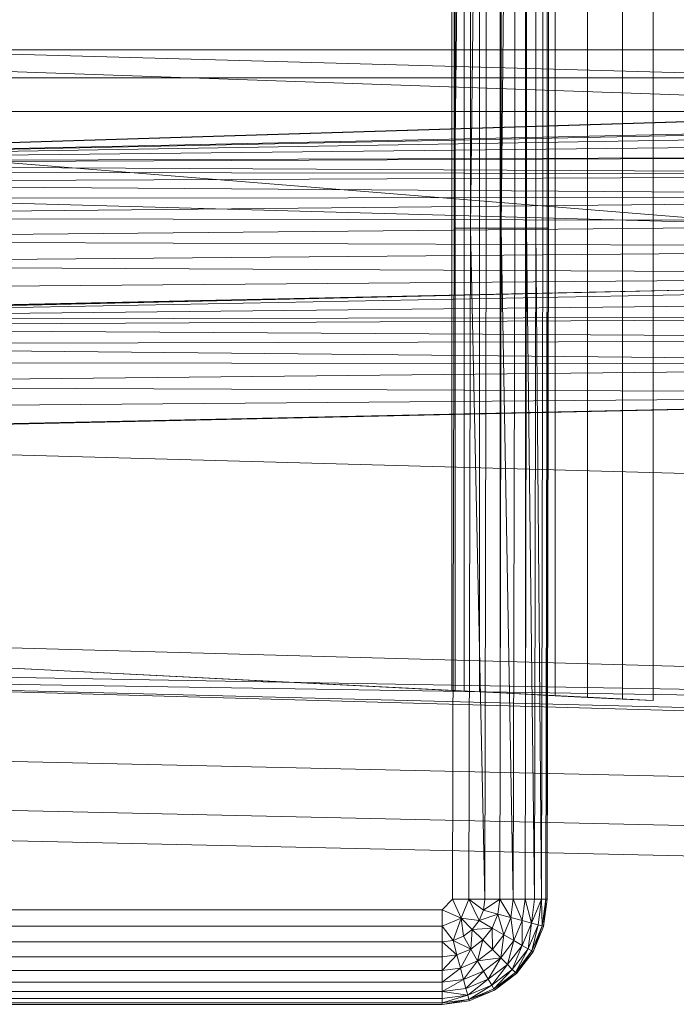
# Model space of a CAD drawing. Header units: metres. Extents: x 397.7 to 427.5, y 12.7 to 28.4.
# Tile 46 of 85: x 407.6441 to 407.7355, y 26.1113 to 26.2484. Entities that reach past the tile are written whole.
import ezdxf

# ---------------------------------------------------------------- set-up
doc = ezdxf.new("R2010")
doc.units = ezdxf.units.M
doc.layers.add('A-DETL-____-MBND', color=7, linetype='Continuous', lineweight=18)

# ---------------------------------------------------------------- blocks, each defined once
blk = doc.blocks.new('Family - Inodor P4-153813-07_PCI_P4')
at = {"layer": 'A-DETL-____-MBND', "color": 253, "true_color": 0xaaaaaa}
for p, q in [((0.16489, 0.38826), (0.16489, 0.01465)), ((0.16489, 0.38826), (0.16489, 0.01465)), ((0.17052, 0.36194), (0.17052, 0.04274)), ((0.17536, 0.36218), (0.17536, 0.04249)), ((0.17966, 0.04228), (0.17966, 0.3624)), ((0.15161, 0.36098), (0.15161, 0.0437)), ((0.15205, 0.361), (0.15205, 0.04368)), ((0.15334, 0.36106), (0.15334, 0.04361)), ((0.15546, 0.36117), (0.15546, 0.04351)), ((0.15833, 0.36132), (0.15833, 0.04336)), ((0.16188, 0.3615), (0.16187, 0.04318)), ((0.16598, 0.36171), (0.16598, 0.04297)), ((0.15191, 0.10805), (0.15191, 0.29485)), ((0.15191, 0.29485), (0.15191, 0.10805)), ((0.15419, 0.29485), (0.15191, 0.10805)), ((0.15191, 0.10805), (0.15191, 0.29485)), ((0.15191, 0.10805), (0.15419, 0.29485)), ((0.15419, 0.10805), (0.15419, 0.29485)), ((0.15641, 0.29485), (0.15419, 0.10805)), ((0.15419, 0.10805), (0.15419, 0.29485)), ((0.15419, 0.10805), (0.15419, 0.29485)), ((0.15419, 0.10805), (0.15641, 0.29485)), ((0.15641, 0.10805), (0.15641, 0.29485)), ((0.15641, 0.10805), (0.15641, 0.29485)), ((0.15641, 0.10805), (0.15641, 0.29485)), ((0.15849, 0.10805), (0.15849, 0.29485)), ((0.15849, 0.29485), (0.15849, 0.10805)), ((0.16037, 0.29485), (0.15849, 0.10805)), ((0.15849, 0.10805), (0.15849, 0.29485)), ((0.15849, 0.10805), (0.16037, 0.29485)), ((0.16037, 0.10805), (0.16037, 0.29485)), ((0.16037, 0.10805), (0.16037, 0.29485)), ((0.16037, 0.10805), (0.16037, 0.29485)), ((0.162, 0.10805), (0.162, 0.29485)), ((0.162, 0.29485), (0.162, 0.10805)), ((0.162, 0.10805), (0.162, 0.29485)), ((0.16332, 0.10805), (0.16332, 0.29485)), ((0.16332, 0.29485), (0.16332, 0.10805)), ((0.16332, 0.10805), (0.16332, 0.29485)), ((0.16429, 0.10805), (0.16429, 0.29485)), ((0.16429, 0.29485), (0.16429, 0.10805)), ((0.16429, 0.10805), (0.16429, 0.29485)), ((0.16489, 0.10805), (0.16489, 0.29485)), ((0.16489, 0.29485), (0.16489, 0.10805)), ((0.16489, 0.10805), (0.16489, 0.29485)), ((0.16509, 0.29485), (0.16509, 0.10805)), ((0.16509, 0.29485), (0.16509, 0.10805)), ((0.51095, 0.12067), (0.00127, 0.13475)), ((0.52327, 0.1334), (0.00127, 0.11723)), ((0.00187, 0.11726), (0.52327, 0.1334)), ((0.00187, 0.11726), (0.52327, 0.1334)), ((0.00186, 0.13288), (0.28176, 0.13288)), ((0.28176, 0.13288), (0.00186, 0.13288)), ((0.28176, 0.13288), (0.00186, 0.13288)), ((0.28176, 0.13288), (0.00186, 0.13288)), ((0.28176, 0.12326), (0.00186, 0.13288)), ((0.28176, 0.12326), (0.00186, 0.13288)), ((0.00187, 0.11726), (0.51154, 0.13288)), ((0.00187, 0.11726), (0.51154, 0.13288)), ((0.00186, 0.12899), (0.28176, 0.12899)), ((0.28176, 0.12899), (0.00186, 0.12899)), ((0.00186, 0.12431), (0.28176, 0.12431)), ((0.28176, 0.12431), (0.00186, 0.12431)), ((0.28175, 0.10165), (0.00186, 0.12431)), ((0.28175, 0.10165), (0.00186, 0.12431)), ((0.28176, 0.12326), (0.00187, 0.11726)), ((0.00187, 0.11726), (0.28176, 0.12326)), ((0.00187, 0.11726), (0.28176, 0.12326)), ((0.00187, 0.11726), (0.28176, 0.12326)), ((0.28176, 0.12295), (0.00187, 0.11726)), ((0.00187, 0.11726), (0.28176, 0.12295)), ((0.28176, 0.12197), (0.00187, 0.11726)), ((0.00187, 0.11726), (0.28176, 0.12197)), ((0.28176, 0.12037), (0.00187, 0.11726)), ((0.00187, 0.11726), (0.28176, 0.12037)), ((0.28176, 0.11819), (0.00187, 0.11726)), ((0.00187, 0.11694), (0.28176, 0.11819)), ((0.00187, 0.11726), (0.28176, 0.11819)), ((0.00187, 0.11694), (0.28176, 0.11819)), ((0.28176, 0.11552), (0.00187, 0.11694)), ((0.28176, 0.11552), (0.00187, 0.11694)), ((0.28176, 0.11552), (0.00187, 0.11596)), ((0.28176, 0.11552), (0.00187, 0.11596)), ((0.28176, 0.11552), (0.00187, 0.11436)), ((0.00187, 0.11436), (0.28176, 0.11552)), ((0.51095, 0.09991), (0.00127, 0.11399)), ((0.28176, 0.11242), (0.00187, 0.11436)), ((0.28176, 0.11242), (0.00187, 0.11436)), ((0.28176, 0.11242), (0.00187, 0.11219)), ((0.00187, 0.10951), (0.28176, 0.11242)), ((0.00187, 0.11219), (0.28176, 0.11242)), ((0.00187, 0.10951), (0.28176, 0.11242)), ((0.28176, 0.10898), (0.00187, 0.10951)), ((0.28176, 0.10898), (0.00187, 0.10951)), ((0.28176, 0.10898), (0.00187, 0.10641)), ((0.00187, 0.10641), (0.28176, 0.10898)), ((0.15171, 0.01465), (0.15191, 0.10805)), ((0.15191, 0.10805), (0.15171, 0.01465)), ((0.15191, 0.10805), (0.15171, 0.01465)), ((0.15419, 0.10805), (0.15191, 0.10805)), ((0.15419, 0.10805), (0.15191, 0.10805)), ((0.15419, 0.10805), (0.15399, 0.01465)), ((0.15419, 0.10805), (0.15399, 0.01465)), ((0.15399, 0.01465), (0.15419, 0.10805)), ((0.15641, 0.10805), (0.15419, 0.10805)), ((0.15641, 0.10805), (0.15419, 0.10805)), ((0.15621, 0.01465), (0.15419, 0.10805)), ((0.15621, 0.01465), (0.15419, 0.10805)), ((0.15641, 0.10805), (0.15621, 0.01465)), ((0.15641, 0.10805), (0.15621, 0.01465)), ((0.15641, 0.10805), (0.15621, 0.01465)), ((0.15641, 0.10805), (0.15849, 0.10805)), ((0.15849, 0.10805), (0.15641, 0.10805)), ((0.15849, 0.10805), (0.15829, 0.01465)), ((0.15849, 0.10805), (0.15829, 0.01465)), ((0.15829, 0.01465), (0.15849, 0.10805)), ((0.16037, 0.10805), (0.15849, 0.10805)), ((0.16037, 0.10805), (0.15849, 0.10805)), ((0.16017, 0.01465), (0.15849, 0.10805)), ((0.16017, 0.01465), (0.15849, 0.10805)), ((0.16037, 0.10805), (0.16017, 0.01465)), ((0.16037, 0.10805), (0.16017, 0.01465)), ((0.16037, 0.10805), (0.16017, 0.01465)), ((0.16037, 0.10805), (0.162, 0.10805)), ((0.162, 0.10805), (0.16037, 0.10805)), ((0.162, 0.10805), (0.1618, 0.01465)), ((0.162, 0.10805), (0.1618, 0.01465)), ((0.1618, 0.01465), (0.162, 0.10805)), ((0.16332, 0.10805), (0.162, 0.10805)), ((0.162, 0.10805), (0.16332, 0.10805)), ((0.16332, 0.10805), (0.162, 0.10805)), ((0.16312, 0.01465), (0.162, 0.10805)), ((0.16312, 0.01465), (0.162, 0.10805)), ((0.16332, 0.10805), (0.16312, 0.01465)), ((0.16332, 0.10805), (0.16312, 0.01465)), ((0.16312, 0.01465), (0.16332, 0.10805)), ((0.16429, 0.10805), (0.16332, 0.10805)), ((0.16332, 0.10805), (0.16429, 0.10805)), ((0.16429, 0.10805), (0.16332, 0.10805)), ((0.16409, 0.01465), (0.16332, 0.10805)), ((0.16409, 0.01465), (0.16332, 0.10805)), ((0.16429, 0.10805), (0.16409, 0.01465)), ((0.16429, 0.10805), (0.16409, 0.01465)), ((0.16429, 0.10805), (0.16409, 0.01465)), ((0.16489, 0.10805), (0.16429, 0.10805)), ((0.16429, 0.10805), (0.16489, 0.10805)), ((0.16489, 0.10805), (0.16429, 0.10805)), ((0.16489, 0.10805), (0.16469, 0.01465)), ((0.16489, 0.10805), (0.16469, 0.01465)), ((0.16469, 0.01465), (0.16489, 0.10805)), ((0.16509, 0.10805), (0.16489, 0.10805)), ((0.16509, 0.10805), (0.16489, 0.01465)), ((0.16489, 0.10805), (0.16509, 0.10805)), ((0.16509, 0.10805), (0.16489, 0.01465)), ((0.16509, 0.10805), (0.16489, 0.10805)), ((0.16489, 0.01465), (0.16489, 0.10805)), ((0.16489, 0.01465), (0.16489, 0.10805)), ((0.28176, 0.10533), (0.00187, 0.10641)), ((0.28176, 0.10533), (0.00187, 0.10641)), ((0.28176, 0.10533), (0.00187, 0.10298)), ((0.00187, 0.10298), (0.28176, 0.10533)), ((0.28176, 0.10156), (0.00187, 0.10298)), ((0.28176, 0.10156), (0.00187, 0.10298)), ((0.28176, 0.10156), (0.00127, 0.09542)), ((0.28176, 0.10156), (0.00187, 0.09932)), ((0.00187, 0.09555), (0.28176, 0.10156)), ((0.00187, 0.09932), (0.28176, 0.10156)), ((0.00187, 0.09555), (0.28176, 0.10156)), ((0.28175, 0.10165), (0.00192, 0.09531)), ((0.00192, 0.09531), (0.28175, 0.10165)), ((0.28181, 0.10065), (0.00192, 0.09531)), ((0.00192, 0.09531), (0.28181, 0.10065)), ((0.28181, 0.0982), (0.00192, 0.09531)), ((0.00192, 0.09531), (0.28181, 0.0982)), ((0.28181, 0.09576), (0.00192, 0.09531)), ((0.00192, 0.09431), (0.28181, 0.09576)), ((0.00192, 0.09531), (0.28181, 0.09576)), ((0.00192, 0.09431), (0.28181, 0.09576)), ((0.28181, 0.09248), (0.00192, 0.09431)), ((0.28181, 0.09248), (0.00192, 0.09431)), ((0.28181, 0.09248), (0.00192, 0.09185)), ((0.00192, 0.09185), (0.28181, 0.09248)), ((0.28181, 0.08906), (0.00192, 0.09185)), ((0.28181, 0.08906), (0.00192, 0.09185)), ((0.28181, 0.08906), (0.00192, 0.08942)), ((0.28181, 0.08906), (0.00192, 0.08942)), ((0.28181, 0.08906), (0.00192, 0.08614)), ((0.00192, 0.08614), (0.28181, 0.08906)), ((0.28181, 0.08497), (0.00192, 0.08614)), ((0.28181, 0.08497), (0.00192, 0.08614)), ((0.28181, 0.08497), (0.00127, 0.07882)), ((0.28181, 0.08497), (0.00192, 0.08272)), ((0.00192, 0.07896), (0.28181, 0.08497)), ((0.00192, 0.08272), (0.28181, 0.08497)), ((0.00192, 0.07896), (0.28181, 0.08497)), ((0.51095, 0.06488), (0.00127, 0.07896)), ((0.51095, 0.03799), (0.00127, 0.05207)), ((0.01521, 0.05064), (0.15161, 0.0437)), ((0.17966, 0.04228), (0.01521, 0.05064)), ((0.51095, 0.03799), (0.00127, 0.04712)), ((0.51095, 0.03799), (0.00127, 0.04594)), ((0.51095, 0.03305), (0.00127, 0.04594)), ((0.51095, 0.03186), (0.00127, 0.04594)), ((0.15161, 0.0437), (0.15205, 0.04368)), ((0.15205, 0.04368), (0.15334, 0.04361)), ((0.15334, 0.04361), (0.15546, 0.04351)), ((0.15546, 0.04351), (0.15833, 0.04336)), ((0.15833, 0.04336), (0.16187, 0.04318)), ((0.16187, 0.04318), (0.16598, 0.04297)), ((0.16598, 0.04297), (0.17052, 0.04274)), ((0.17052, 0.04274), (0.17536, 0.04249)), ((0.17536, 0.04249), (0.17966, 0.04228)), ((0.00056, 0.03582), (0.31998, 0.0287)), ((0.00056, 0.03582), (0.31998, 0.0287)), ((0.00022, 0.02899), (0.31971, 0.02187)), ((0.00022, 0.02899), (0.31971, 0.02187)), ((0, 0.02477), (0.31954, 0.01764)), ((0, 0.02477), (0.31954, 0.01764)), ((0.15171, 0.01465), (0.15024, 0.01318)), ((0.15171, 0.01465), (0.15024, 0.01318)), ((0.15024, 0.01318), (0.15171, 0.01465)), ((0.15399, 0.01465), (0.15171, 0.01465)), ((0.15289, 0.012), (0.15171, 0.01465)), ((0.15399, 0.01465), (0.15171, 0.01465)), ((0.15289, 0.012), (0.15171, 0.01465)), ((0.15399, 0.01465), (0.15289, 0.012)), ((0.15289, 0.012), (0.15399, 0.01465)), ((0.15621, 0.01465), (0.15399, 0.01465)), ((0.156, 0.01311), (0.15399, 0.01465)), ((0.15621, 0.01465), (0.15399, 0.01465)), ((0.156, 0.01311), (0.15399, 0.01465)), ((0.15399, 0.01465), (0.15621, 0.01465)), ((0.156, 0.01311), (0.15399, 0.01465)), ((0.15541, 0.01167), (0.15399, 0.01465)), ((0.15541, 0.01167), (0.15399, 0.01465)), ((0.15621, 0.01465), (0.156, 0.01311)), ((0.15829, 0.01465), (0.156, 0.01311)), ((0.156, 0.01311), (0.15621, 0.01465)), ((0.156, 0.01311), (0.15621, 0.01465)), ((0.156, 0.01311), (0.15829, 0.01465)), ((0.15829, 0.01465), (0.15621, 0.01465)), ((0.15829, 0.01465), (0.15621, 0.01465)), ((0.15829, 0.01465), (0.15621, 0.01465)), ((0.15829, 0.01465), (0.15801, 0.01257)), ((0.15801, 0.01257), (0.15829, 0.01465)), ((0.15801, 0.01257), (0.15829, 0.01465)), ((0.16017, 0.01465), (0.15829, 0.01465)), ((0.16017, 0.01465), (0.15829, 0.01465)), ((0.16017, 0.01465), (0.15829, 0.01465)), ((0.15983, 0.01208), (0.15829, 0.01465)), ((0.15983, 0.01208), (0.15829, 0.01465)), ((0.16017, 0.01465), (0.15983, 0.01208)), ((0.16017, 0.01465), (0.15983, 0.01208)), ((0.15983, 0.01208), (0.16017, 0.01465)), ((0.1618, 0.01465), (0.16017, 0.01465)), ((0.1618, 0.01465), (0.16017, 0.01465)), ((0.1618, 0.01465), (0.16017, 0.01465)), ((0.1614, 0.01166), (0.16017, 0.01465)), ((0.1614, 0.01166), (0.16017, 0.01465)), ((0.1618, 0.01465), (0.1614, 0.01166)), ((0.1618, 0.01465), (0.1614, 0.01166)), ((0.1614, 0.01166), (0.1618, 0.01465)), ((0.16312, 0.01465), (0.1618, 0.01465)), ((0.16312, 0.01465), (0.1618, 0.01465)), ((0.16312, 0.01465), (0.1618, 0.01465)), ((0.16268, 0.01132), (0.1618, 0.01465)), ((0.16268, 0.01132), (0.1618, 0.01465)), ((0.16312, 0.01465), (0.16268, 0.01132)), ((0.16312, 0.01465), (0.16268, 0.01132)), ((0.16409, 0.01465), (0.16268, 0.01132)), ((0.16268, 0.01132), (0.16312, 0.01465)), ((0.16268, 0.01132), (0.16409, 0.01465)), ((0.16409, 0.01465), (0.16312, 0.01465)), ((0.16409, 0.01465), (0.16312, 0.01465)), ((0.16409, 0.01465), (0.16312, 0.01465)), ((0.16409, 0.01465), (0.16362, 0.01106)), ((0.16362, 0.01106), (0.16409, 0.01465)), ((0.16362, 0.01106), (0.16409, 0.01465)), ((0.16469, 0.01465), (0.16409, 0.01465)), ((0.16469, 0.01465), (0.16409, 0.01465)), ((0.16469, 0.01465), (0.16409, 0.01465)), ((0.16419, 0.01091), (0.16409, 0.01465)), ((0.16419, 0.01091), (0.16409, 0.01465)), ((0.16469, 0.01465), (0.16419, 0.01091)), ((0.16469, 0.01465), (0.16419, 0.01091)), ((0.16419, 0.01091), (0.16469, 0.01465)), ((0.16489, 0.01465), (0.16439, 0.01086)), ((0.16489, 0.01465), (0.16439, 0.01086)), ((0.16489, 0.01465), (0.16439, 0.01086)), ((0.16489, 0.01465), (0.16439, 0.01086)), ((0.16439, 0.01086), (0.16469, 0.01465)), ((0.16439, 0.01086), (0.16469, 0.01465)), ((0.16489, 0.01465), (0.16469, 0.01465)), ((0.16489, 0.01465), (0.16469, 0.01465)), ((0.16489, 0.01465), (0.16469, 0.01465)), ((0.15024, 0.01318), (0.01521, 0.01318)), ((0.01521, 0.01318), (0.15024, 0.01318)), ((0.15024, 0.01318), (0.01521, 0.01318)), ((0.15289, 0.012), (0.15024, 0.01318)), ((0.15024, 0.0109), (0.15024, 0.01318)), ((0.15289, 0.012), (0.15024, 0.01318)), ((0.15024, 0.01318), (0.15024, 0.0109)), ((0.156, 0.01311), (0.15541, 0.01167)), ((0.156, 0.01311), (0.15541, 0.01167)), ((0.15541, 0.01167), (0.156, 0.01311)), ((0.15801, 0.01257), (0.15541, 0.01167)), ((0.15541, 0.01167), (0.15801, 0.01257)), ((0.15801, 0.01257), (0.156, 0.01311)), ((0.15801, 0.01257), (0.156, 0.01311)), ((0.15801, 0.01257), (0.156, 0.01311)), ((0.15801, 0.01257), (0.15721, 0.01062)), ((0.15721, 0.01062), (0.15801, 0.01257)), ((0.15721, 0.01062), (0.15801, 0.01257)), ((0.15983, 0.01208), (0.15801, 0.01257)), ((0.15983, 0.01208), (0.15801, 0.01257)), ((0.15983, 0.01208), (0.15801, 0.01257)), ((0.15884, 0.00968), (0.15801, 0.01257)), ((0.15884, 0.00968), (0.15801, 0.01257)), ((0.15289, 0.012), (0.15024, 0.0109)), ((0.15024, 0.0109), (0.15289, 0.012)), ((0.15178, 0.00888), (0.15289, 0.012)), ((0.15178, 0.00888), (0.15289, 0.012)), ((0.15541, 0.01167), (0.15289, 0.012)), ((0.15446, 0.01043), (0.15289, 0.012)), ((0.15322, 0.00948), (0.15289, 0.012)), ((0.15541, 0.01167), (0.15289, 0.012)), ((0.15541, 0.01167), (0.15289, 0.012)), ((0.15446, 0.01043), (0.15289, 0.012)), ((0.15446, 0.01043), (0.15289, 0.012)), ((0.15322, 0.00948), (0.15289, 0.012)), ((0.15322, 0.00948), (0.15289, 0.012)), ((0.15541, 0.01167), (0.15446, 0.01043)), ((0.15541, 0.01167), (0.15446, 0.01043)), ((0.15446, 0.01043), (0.15541, 0.01167)), ((0.15721, 0.01062), (0.15541, 0.01167)), ((0.15721, 0.01062), (0.15541, 0.01167)), ((0.15721, 0.01062), (0.15541, 0.01167)), ((0.15983, 0.01208), (0.15884, 0.00968)), ((0.15983, 0.01208), (0.15884, 0.00968)), ((0.15884, 0.00968), (0.15983, 0.01208)), ((0.1614, 0.01166), (0.15983, 0.01208)), ((0.1614, 0.01166), (0.15983, 0.01208)), ((0.1614, 0.01166), (0.15983, 0.01208)), ((0.16025, 0.00887), (0.15983, 0.01208)), ((0.16025, 0.00887), (0.15983, 0.01208)), ((0.1614, 0.01166), (0.16025, 0.00887)), ((0.1614, 0.01166), (0.16025, 0.00887)), ((0.16025, 0.00887), (0.1614, 0.01166)), ((0.16139, 0.00821), (0.1614, 0.01166)), ((0.16139, 0.00821), (0.1614, 0.01166)), ((0.16268, 0.01132), (0.16139, 0.00821)), ((0.16268, 0.01132), (0.16139, 0.00821)), ((0.16139, 0.00821), (0.16268, 0.01132)), ((0.16268, 0.01132), (0.1614, 0.01166)), ((0.16268, 0.01132), (0.1614, 0.01166)), ((0.16268, 0.01132), (0.1614, 0.01166)), ((0.16223, 0.00772), (0.16268, 0.01132)), ((0.16223, 0.00772), (0.16268, 0.01132)), ((0.16362, 0.01106), (0.16223, 0.00772)), ((0.16362, 0.01106), (0.16223, 0.00772)), ((0.16223, 0.00772), (0.16362, 0.01106)), ((0.16362, 0.01106), (0.16268, 0.01132)), ((0.16362, 0.01106), (0.16268, 0.01132)), ((0.16362, 0.01106), (0.16268, 0.01132)), ((0.16275, 0.00743), (0.16362, 0.01106)), ((0.16275, 0.00743), (0.16362, 0.01106)), ((0.16419, 0.01091), (0.16362, 0.01106)), ((0.16419, 0.01091), (0.16362, 0.01106)), ((0.16419, 0.01091), (0.16362, 0.01106)), ((0.15024, 0.0109), (0.01521, 0.0109)), ((0.01521, 0.0109), (0.15024, 0.0109)), ((0.15024, 0.0109), (0.01521, 0.0109)), ((0.15178, 0.00888), (0.15024, 0.0109)), ((0.15024, 0.00868), (0.15024, 0.0109)), ((0.15178, 0.00888), (0.15024, 0.0109)), ((0.15178, 0.00888), (0.15024, 0.0109)), ((0.15024, 0.00868), (0.15024, 0.0109)), ((0.15024, 0.0109), (0.15024, 0.00868)), ((0.15446, 0.01043), (0.15322, 0.00948)), ((0.15446, 0.01043), (0.15322, 0.00948)), ((0.15322, 0.00948), (0.15446, 0.01043)), ((0.15426, 0.00768), (0.15446, 0.01043)), ((0.15426, 0.00768), (0.15446, 0.01043)), ((0.15721, 0.01062), (0.15446, 0.01043)), ((0.15446, 0.01043), (0.15721, 0.01062)), ((0.15593, 0.00896), (0.15446, 0.01043)), ((0.15593, 0.00896), (0.15446, 0.01043)), ((0.15593, 0.00896), (0.15446, 0.01043)), ((0.15721, 0.01062), (0.15593, 0.00896)), ((0.15593, 0.00896), (0.15721, 0.01062)), ((0.15593, 0.00896), (0.15721, 0.01062)), ((0.15884, 0.00968), (0.15721, 0.01062)), ((0.15884, 0.00968), (0.15721, 0.01062)), ((0.15884, 0.00968), (0.15721, 0.01062)), ((0.15726, 0.00763), (0.15721, 0.01062)), ((0.15726, 0.00763), (0.15721, 0.01062)), ((0.15884, 0.00968), (0.15726, 0.00763)), ((0.15884, 0.00968), (0.15726, 0.00763)), ((0.15726, 0.00763), (0.15884, 0.00968)), ((0.15841, 0.00648), (0.15884, 0.00968)), ((0.15841, 0.00648), (0.15884, 0.00968)), ((0.16025, 0.00887), (0.15884, 0.00968)), ((0.16025, 0.00887), (0.15884, 0.00968)), ((0.16025, 0.00887), (0.15884, 0.00968)), ((0.16419, 0.01091), (0.16275, 0.00743)), ((0.16419, 0.01091), (0.16275, 0.00743)), ((0.16275, 0.00743), (0.16419, 0.01091)), ((0.16292, 0.00733), (0.16419, 0.01091)), ((0.16292, 0.00733), (0.16419, 0.01091)), ((0.16439, 0.01086), (0.16292, 0.00733)), ((0.16439, 0.01086), (0.16292, 0.00733)), ((0.16439, 0.01086), (0.16292, 0.00733)), ((0.16439, 0.01086), (0.16292, 0.00733)), ((0.16439, 0.01086), (0.16419, 0.01091)), ((0.16439, 0.01086), (0.16419, 0.01091)), ((0.16439, 0.01086), (0.16419, 0.01091)), ((0.15024, 0.00868), (0.01521, 0.00868)), ((0.01521, 0.00868), (0.15024, 0.00868)), ((0.15024, 0.00868), (0.01521, 0.00868)), ((0.15178, 0.00888), (0.15024, 0.00868)), ((0.15178, 0.00888), (0.15024, 0.00868)), ((0.15024, 0.00868), (0.15178, 0.00888)), ((0.15024, 0.0066), (0.15024, 0.00868)), ((0.15232, 0.00687), (0.15024, 0.00868)), ((0.15024, 0.00868), (0.15024, 0.0066)), ((0.15232, 0.00687), (0.15024, 0.00868)), ((0.15024, 0.0066), (0.15024, 0.00868)), ((0.15322, 0.00948), (0.15178, 0.00888)), ((0.15322, 0.00948), (0.15178, 0.00888)), ((0.15178, 0.00888), (0.15322, 0.00948)), ((0.15178, 0.00888), (0.15232, 0.00687)), ((0.15426, 0.00768), (0.15178, 0.00888)), ((0.15232, 0.00687), (0.15178, 0.00888)), ((0.15426, 0.00768), (0.15178, 0.00888)), ((0.15232, 0.00687), (0.15178, 0.00888)), ((0.15426, 0.00768), (0.15322, 0.00948)), ((0.15426, 0.00768), (0.15322, 0.00948)), ((0.15426, 0.00768), (0.15322, 0.00948)), ((0.15593, 0.00896), (0.15426, 0.00768)), ((0.15593, 0.00896), (0.15426, 0.00768)), ((0.15426, 0.00768), (0.15593, 0.00896)), ((0.1552, 0.00605), (0.15593, 0.00896)), ((0.1552, 0.00605), (0.15593, 0.00896)), ((0.15726, 0.00763), (0.15593, 0.00896)), ((0.15726, 0.00763), (0.15593, 0.00896)), ((0.15726, 0.00763), (0.15593, 0.00896)), ((0.16025, 0.00887), (0.15841, 0.00648)), ((0.16025, 0.00887), (0.15841, 0.00648)), ((0.15841, 0.00648), (0.16025, 0.00887)), ((0.15935, 0.00554), (0.16025, 0.00887)), ((0.15935, 0.00554), (0.16025, 0.00887)), ((0.16139, 0.00821), (0.16025, 0.00887)), ((0.16139, 0.00821), (0.16025, 0.00887)), ((0.16139, 0.00821), (0.16025, 0.00887)), ((0.15232, 0.00687), (0.15024, 0.0066)), ((0.15232, 0.00687), (0.15024, 0.0066)), ((0.15024, 0.00472), (0.15232, 0.00687)), ((0.15024, 0.0066), (0.15232, 0.00687)), ((0.15024, 0.00472), (0.15232, 0.00687)), ((0.15426, 0.00768), (0.15232, 0.00687)), ((0.15426, 0.00768), (0.15232, 0.00687)), ((0.15232, 0.00687), (0.15426, 0.00768)), ((0.15281, 0.00505), (0.15232, 0.00687)), ((0.15281, 0.00505), (0.15232, 0.00687)), ((0.15281, 0.00505), (0.15232, 0.00687)), ((0.15281, 0.00505), (0.15426, 0.00768)), ((0.15281, 0.00505), (0.15426, 0.00768)), ((0.1552, 0.00605), (0.15426, 0.00768)), ((0.1552, 0.00605), (0.15426, 0.00768)), ((0.1552, 0.00605), (0.15426, 0.00768)), ((0.15726, 0.00763), (0.1552, 0.00605)), ((0.15726, 0.00763), (0.1552, 0.00605)), ((0.1552, 0.00605), (0.15726, 0.00763)), ((0.15841, 0.00648), (0.15726, 0.00763)), ((0.15841, 0.00648), (0.15726, 0.00763)), ((0.15841, 0.00648), (0.15726, 0.00763)), ((0.16139, 0.00821), (0.15935, 0.00554)), ((0.16139, 0.00821), (0.15935, 0.00554)), ((0.15935, 0.00554), (0.16139, 0.00821)), ((0.16003, 0.00485), (0.16139, 0.00821)), ((0.16003, 0.00485), (0.16139, 0.00821)), ((0.16223, 0.00772), (0.16003, 0.00485)), ((0.16223, 0.00772), (0.16003, 0.00485)), ((0.16003, 0.00485), (0.16223, 0.00772)), ((0.16045, 0.00443), (0.16223, 0.00772)), ((0.16045, 0.00443), (0.16223, 0.00772)), ((0.16275, 0.00743), (0.16045, 0.00443)), ((0.16275, 0.00743), (0.16045, 0.00443)), ((0.16045, 0.00443), (0.16275, 0.00743)), ((0.1606, 0.00429), (0.16275, 0.00743)), ((0.1606, 0.00429), (0.16275, 0.00743)), ((0.16292, 0.00733), (0.1606, 0.00429)), ((0.16292, 0.00733), (0.1606, 0.00429)), ((0.16292, 0.00733), (0.1606, 0.00429)), ((0.16292, 0.00733), (0.1606, 0.00429)), ((0.16223, 0.00772), (0.16139, 0.00821)), ((0.16223, 0.00772), (0.16139, 0.00821)), ((0.16223, 0.00772), (0.16139, 0.00821)), ((0.16275, 0.00743), (0.16223, 0.00772)), ((0.16275, 0.00743), (0.16223, 0.00772)), ((0.16275, 0.00743), (0.16223, 0.00772)), ((0.16292, 0.00733), (0.16275, 0.00743)), ((0.16292, 0.00733), (0.16275, 0.00743)), ((0.16292, 0.00733), (0.16275, 0.00743)), ((0.15024, 0.0066), (0.01521, 0.0066)), ((0.01521, 0.0066), (0.15024, 0.0066)), ((0.15024, 0.0066), (0.01521, 0.0066)), ((0.15024, 0.00472), (0.15024, 0.0066)), ((0.15024, 0.00472), (0.15024, 0.0066)), ((0.15024, 0.0066), (0.15024, 0.00472)), ((0.1552, 0.00605), (0.15281, 0.00505)), ((0.1552, 0.00605), (0.15281, 0.00505)), ((0.15281, 0.00505), (0.1552, 0.00605)), ((0.15323, 0.00348), (0.1552, 0.00605)), ((0.15323, 0.00348), (0.1552, 0.00605)), ((0.15841, 0.00648), (0.1552, 0.00605)), ((0.1552, 0.00605), (0.15841, 0.00648)), ((0.15602, 0.00464), (0.1552, 0.00605)), ((0.15602, 0.00464), (0.1552, 0.00605)), ((0.15602, 0.00464), (0.1552, 0.00605)), ((0.15841, 0.00648), (0.15602, 0.00464)), ((0.15602, 0.00464), (0.15841, 0.00648)), ((0.15602, 0.00464), (0.15841, 0.00648)), ((0.15668, 0.0035), (0.15841, 0.00648)), ((0.15668, 0.0035), (0.15841, 0.00648)), ((0.15935, 0.00554), (0.15668, 0.0035)), ((0.15935, 0.00554), (0.15668, 0.0035)), ((0.15668, 0.0035), (0.15935, 0.00554)), ((0.15716, 0.00265), (0.15935, 0.00554)), ((0.15716, 0.00265), (0.15935, 0.00554)), ((0.15935, 0.00554), (0.15841, 0.00648)), ((0.15935, 0.00554), (0.15841, 0.00648)), ((0.15935, 0.00554), (0.15841, 0.00648)), ((0.16003, 0.00485), (0.15935, 0.00554)), ((0.16003, 0.00485), (0.15935, 0.00554)), ((0.16003, 0.00485), (0.15935, 0.00554)), ((0.15024, 0.00472), (0.01521, 0.00472)), ((0.01521, 0.00472), (0.15024, 0.00472)), ((0.15024, 0.00472), (0.01521, 0.00472)), ((0.15281, 0.00505), (0.15024, 0.00472)), ((0.15281, 0.00505), (0.15024, 0.00472)), ((0.15024, 0.00309), (0.15281, 0.00505)), ((0.15024, 0.00472), (0.15281, 0.00505)), ((0.15024, 0.00309), (0.15281, 0.00505)), ((0.15024, 0.00309), (0.15024, 0.00472)), ((0.15024, 0.00309), (0.15024, 0.00472)), ((0.15024, 0.00472), (0.15024, 0.00309)), ((0.15323, 0.00348), (0.15281, 0.00505)), ((0.15323, 0.00348), (0.15281, 0.00505)), ((0.15323, 0.00348), (0.15281, 0.00505)), ((0.15602, 0.00464), (0.15323, 0.00348)), ((0.15602, 0.00464), (0.15323, 0.00348)), ((0.15323, 0.00348), (0.15602, 0.00464)), ((0.15357, 0.00221), (0.15602, 0.00464)), ((0.15357, 0.00221), (0.15602, 0.00464)), ((0.15668, 0.0035), (0.15602, 0.00464)), ((0.15668, 0.0035), (0.15602, 0.00464)), ((0.15668, 0.0035), (0.15602, 0.00464)), ((0.16003, 0.00485), (0.15716, 0.00265)), ((0.16003, 0.00485), (0.15716, 0.00265)), ((0.15716, 0.00265), (0.16003, 0.00485)), ((0.15746, 0.00214), (0.16003, 0.00485)), ((0.15746, 0.00214), (0.16003, 0.00485)), ((0.16045, 0.00443), (0.15746, 0.00214)), ((0.16045, 0.00443), (0.15746, 0.00214)), ((0.15746, 0.00214), (0.16045, 0.00443)), ((0.1606, 0.00429), (0.15746, 0.00214)), ((0.15746, 0.00214), (0.1606, 0.00429)), ((0.1606, 0.00429), (0.15756, 0.00196)), ((0.1606, 0.00429), (0.15756, 0.00196)), ((0.1606, 0.00429), (0.15756, 0.00196)), ((0.15756, 0.00196), (0.1606, 0.00429)), ((0.16045, 0.00443), (0.16003, 0.00485)), ((0.16045, 0.00443), (0.16003, 0.00485)), ((0.16045, 0.00443), (0.16003, 0.00485)), ((0.1606, 0.00429), (0.16045, 0.00443)), ((0.1606, 0.00429), (0.16045, 0.00443)), ((0.1606, 0.00429), (0.16045, 0.00443)), ((0.15024, 0.00309), (0.01521, 0.00309)), ((0.01521, 0.00309), (0.15024, 0.00309)), ((0.15024, 0.00309), (0.01521, 0.00309)), ((0.15323, 0.00348), (0.15024, 0.00309)), ((0.15323, 0.00348), (0.15024, 0.00309)), ((0.15024, 0.00177), (0.15323, 0.00348)), ((0.15024, 0.00309), (0.15323, 0.00348)), ((0.15024, 0.00177), (0.15323, 0.00348)), ((0.15024, 0.00177), (0.15024, 0.00309)), ((0.15024, 0.00177), (0.15024, 0.00309)), ((0.15024, 0.00309), (0.15024, 0.00177)), ((0.15357, 0.00221), (0.15323, 0.00348)), ((0.15357, 0.00221), (0.15323, 0.00348)), ((0.15357, 0.00221), (0.15323, 0.00348)), ((0.15668, 0.0035), (0.15357, 0.00221)), ((0.15668, 0.0035), (0.15357, 0.00221)), ((0.15357, 0.00221), (0.15668, 0.0035)), ((0.15382, 0.00127), (0.15668, 0.0035)), ((0.15382, 0.00127), (0.15668, 0.0035)), ((0.15716, 0.00265), (0.15668, 0.0035)), ((0.15716, 0.00265), (0.15668, 0.0035)), ((0.15716, 0.00265), (0.15668, 0.0035)), ((0.15024, 0.00177), (0.01521, 0.00177)), ((0.01521, 0.00177), (0.15024, 0.00177)), ((0.15024, 0.00177), (0.01521, 0.00177)), ((0.15357, 0.00221), (0.15024, 0.00177)), ((0.15357, 0.00221), (0.15024, 0.00177)), ((0.15024, 0.00177), (0.15357, 0.00221)), ((0.15024, 0.0008), (0.15024, 0.00177)), ((0.15382, 0.00127), (0.15024, 0.00177)), ((0.15024, 0.00177), (0.15024, 0.0008)), ((0.15382, 0.00127), (0.15024, 0.00177)), ((0.15024, 0.0008), (0.15024, 0.00177)), ((0.15382, 0.00127), (0.15357, 0.00221)), ((0.15382, 0.00127), (0.15357, 0.00221)), ((0.15382, 0.00127), (0.15357, 0.00221)), ((0.15716, 0.00265), (0.15382, 0.00127)), ((0.15716, 0.00265), (0.15382, 0.00127)), ((0.15382, 0.00127), (0.15716, 0.00265)), ((0.15398, 0.00069), (0.15716, 0.00265)), ((0.15398, 0.00069), (0.15716, 0.00265)), ((0.15746, 0.00214), (0.15398, 0.00069)), ((0.15746, 0.00214), (0.15398, 0.00069)), ((0.15398, 0.00069), (0.15746, 0.00214)), ((0.15756, 0.00196), (0.15398, 0.00069)), ((0.15398, 0.00069), (0.15756, 0.00196)), ((0.15756, 0.00196), (0.15403, 0.0005)), ((0.15756, 0.00196), (0.15403, 0.0005)), ((0.15756, 0.00196), (0.15403, 0.0005)), ((0.15403, 0.0005), (0.15756, 0.00196)), ((0.15746, 0.00214), (0.15716, 0.00265)), ((0.15746, 0.00214), (0.15716, 0.00265)), ((0.15746, 0.00214), (0.15716, 0.00265)), ((0.15756, 0.00196), (0.15746, 0.00214)), ((0.15756, 0.00196), (0.15746, 0.00214)), ((0.15756, 0.00196), (0.15746, 0.00214)), ((0.15024, 0.0008), (0.01521, 0.0008)), ((0.01521, 0.0008), (0.15024, 0.0008)), ((0.15024, 0.0008), (0.01521, 0.0008)), ((0.15024, 0.0002), (0.01521, 0.0002)), ((0.01521, 0.0002), (0.15024, 0.0002)), ((0.15024, 0.0002), (0.01521, 0.0002)), ((0.15024, 0), (0.01521, 0)), ((0.15024, 0), (0.01521, 0)), ((0.15024, 0), (0.01521, 0)), ((0.01521, 0), (0.15024, 0)), ((0.15382, 0.00127), (0.15024, 0.0008)), ((0.15382, 0.00127), (0.15024, 0.0008)), ((0.15024, 0.0002), (0.15382, 0.00127)), ((0.15024, 0.0008), (0.15382, 0.00127)), ((0.15024, 0.0002), (0.15382, 0.00127)), ((0.15024, 0.0002), (0.15024, 0.0008)), ((0.15024, 0.0002), (0.15024, 0.0008)), ((0.15024, 0.0008), (0.15024, 0.0002)), ((0.15398, 0.00069), (0.15024, 0.0002)), ((0.15398, 0.00069), (0.15024, 0.0002)), ((0.15024, 0), (0.15398, 0.00069)), ((0.15024, 0), (0.15398, 0.00069)), ((0.15024, 0.0002), (0.15398, 0.00069)), ((0.15403, 0.0005), (0.15024, 0)), ((0.15403, 0.0005), (0.15024, 0)), ((0.15403, 0.0005), (0.15024, 0)), ((0.15403, 0.0005), (0.15024, 0)), ((0.15024, 0), (0.15024, 0.0002)), ((0.15024, 0), (0.15024, 0.0002)), ((0.15024, 0.0002), (0.15024, 0)), ((0.15398, 0.00069), (0.15382, 0.00127)), ((0.15398, 0.00069), (0.15382, 0.00127)), ((0.15398, 0.00069), (0.15382, 0.00127)), ((0.15403, 0.0005), (0.15398, 0.00069)), ((0.15403, 0.0005), (0.15398, 0.00069)), ((0.15403, 0.0005), (0.15398, 0.00069))]:
    blk.add_line(p, q, dxfattribs=at)
blk = doc.blocks.new('LONDR55-XX_ZZ-ARQ-CAA-M3D-Londres55_ifc-1-07_PCI_P4')
at = {"layer": 'A-DETL-____-MBND', "color": 253, "lineweight": 18, "true_color": 0xaaaaaa}
blk.add_blockref('Family - Inodor P4-153813-07_PCI_P4', (407.55268, 26.11126), dxfattribs=at)

msp = doc.modelspace()

# ---------------------------------------------------------------- block references
at = {"lineweight": 5}
msp.add_blockref('LONDR55-XX_ZZ-ARQ-CAA-M3D-Londres55_ifc-1-07_PCI_P4', (0, 0), dxfattribs=at)

doc.saveas('drawing.dxf')
